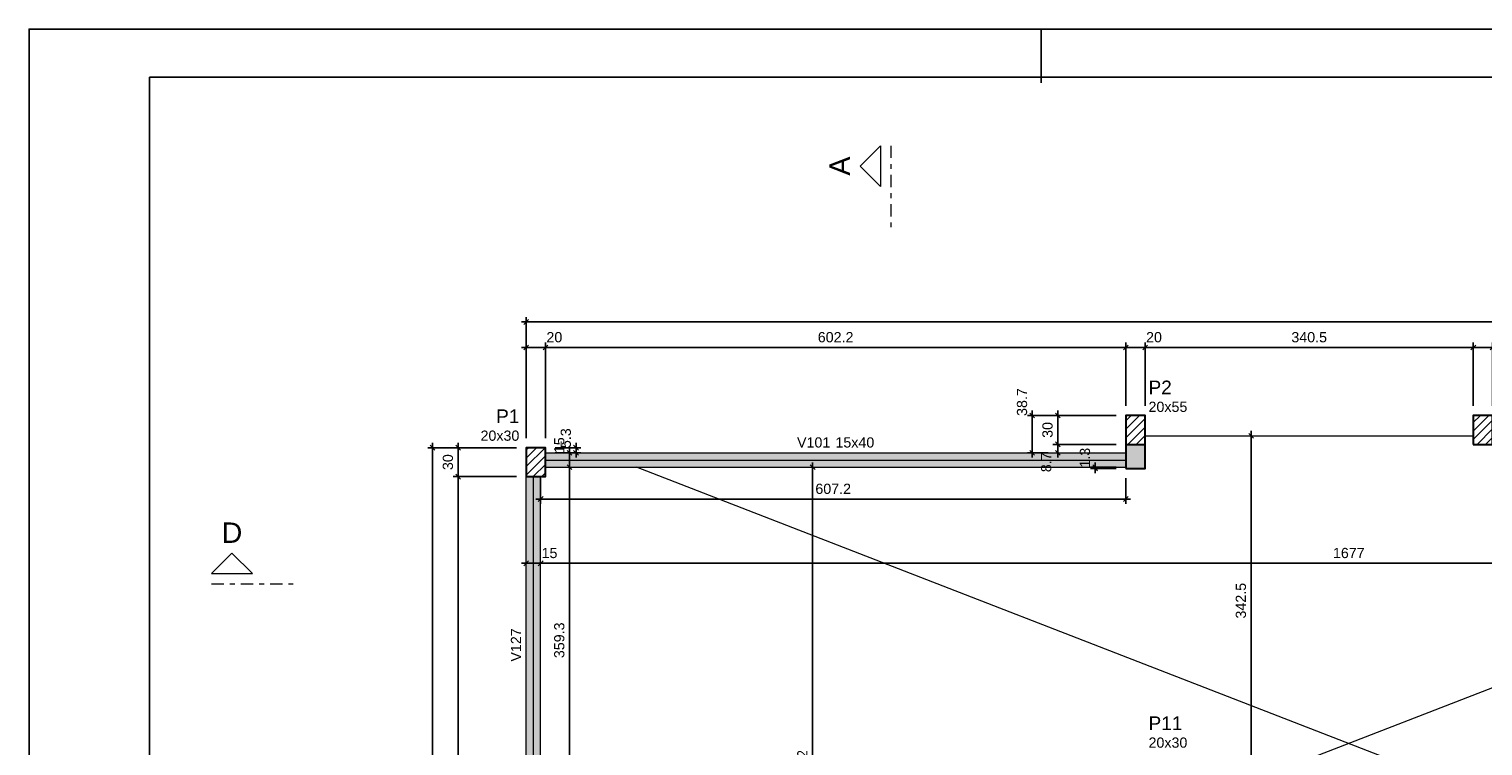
# Model space of a CAD drawing. Header units: millimetres. Extents: x 0 to 119, y 0 to 84.
# Tile 12 of 35: x 0 to 30, y 69 to 84. Entities that reach past the tile are written whole.
import ezdxf

# ---------------------------------------------------------------- set-up
doc = ezdxf.new("R2010")
doc.units = ezdxf.units.MM
doc.header["$MEASUREMENT"] = 0
doc.linetypes.add('DASHDOT', pattern=[2.54, 1.27, -0.635, 0, -0.635])
doc.linetypes.add('NULL', pattern=[0])
doc.layers.get('0').update_dxf_attribs({"lineweight": 18})
for name, color, linetype, lineweight in [('FO-Aberturas', 7, 'Continuous', 5), ('FO-Cortes', 9, 'DASHDOT', 5), ('FO-Cotas', 5, 'Continuous', 5), ('FO-Eixos', 5, 'Continuous', 5), ('FO-Hachura pilar que morre', 106, 'Continuous', 5), ('FO-Hachura pilar que passa', 19, 'Continuous', 5), ('FO-Hachura viga', 43, 'Continuous', 5), ('FO-Pilares', 4, 'Continuous', 30), ('FO-Textos das vigas', 7, 'Continuous', 5), ('FO-Textos dos pilares', 7, 'Continuous', 5), ('FO-Vigas', 1, 'Continuous', 20)]:
    doc.layers.add(name, color=color, linetype=linetype, lineweight=lineweight)
doc.layers.add('SEDUC_MARF', color=1, linetype='Continuous')
doc.layers.add('SEDUC_MARGG', color=7, linetype='Continuous')
doc.styles.add('Arial', font='txt')
doc.dimstyles.new('UM_50.000000', dxfattribs={"dimtxt": 0.18, "dimasz": 0.1, "dimexe": 0.1, "dimexo": 0.2, "dimgap": 0, "dimtad": 1, "dimtih": 1, "dimtoh": 1, "dimdec": 1, "dimlfac": 50, "dimzin": 0, "dimdsep": 46, "dimtxsty": 'Standard', "dimcen": 0.09, "dimdle": 0.1, "dimadec": 1, "dimazin": 2, "dimtfac": 1, "dimtdec": 4, "dimtofl": 0, "dimtmove": 0, "dimatfit": 3, "dimfxl": 1, "dimtolj": 1, "dimarcsym": 0})

# ---------------------------------------------------------------- blocks, each defined once
blk = doc.blocks.new('_Oblique')
at = {"color": 0, "linetype": 'ByBlock', "lineweight": -2}
blk.add_line((-0.5, -0.5), (0.5, 0.5), dxfattribs=at)
blk = doc.blocks.new('*D6')
at = {"layer": 'Defpoints', "color": 0}
for p in [(10.715, 77.489), (10.315, 75.408), (10.715, 75.408)]:
    blk.add_point(p, dxfattribs=at)
at = {"layer": 'FO-Cotas', "color": 0, "lineweight": -2}
for p, q in [((10.315, 75.608), (10.315, 77.589)), ((10.715, 75.608), (10.715, 77.589)), ((10.215, 77.489), (10.815, 77.489))]:
    blk.add_line(p, q, dxfattribs=at)
at = {"layer": 'FO-Cotas', "color": 0, "lineweight": -2, "xscale": 0.1, "yscale": 0.1, "zscale": 0.1, "rotation": 180}
blk.add_blockref('_Oblique', (10.315, 77.489), dxfattribs=at)
at = {"layer": 'FO-Cotas', "color": 0, "lineweight": -2, "xscale": 0.1, "yscale": 0.1, "zscale": 0.1}
blk.add_blockref('_Oblique', (10.715, 77.489), dxfattribs=at)
at = {"layer": 'FO-Cotas', "color": 7, "insert": (10.9, 77.701), "char_height": 0.2118, "attachment_point": 5, "rotation": 0.0057, "style": 'Arial'}
blk.add_mtext('\\A1;20', dxfattribs=at)
blk = doc.blocks.new('*D7')
at = {"layer": 'Defpoints', "color": 0}
for p in [(22.758, 77.489), (22.758, 76.077), (10.715, 75.408)]:
    blk.add_point(p, dxfattribs=at)
at = {"layer": 'FO-Cotas', "color": 0, "lineweight": -2}
for p, q in [((10.715, 75.608), (10.715, 77.589)), ((22.758, 76.277), (22.758, 77.589)), ((10.615, 77.489), (22.858, 77.489))]:
    blk.add_line(p, q, dxfattribs=at)
at = {"layer": 'FO-Cotas', "color": 0, "lineweight": -2, "xscale": 0.1, "yscale": 0.1, "zscale": 0.1, "rotation": 180}
blk.add_blockref('_Oblique', (10.715, 77.489), dxfattribs=at)
at = {"layer": 'FO-Cotas', "color": 0, "lineweight": -2, "xscale": 0.1, "yscale": 0.1, "zscale": 0.1}
blk.add_blockref('_Oblique', (22.758, 77.489), dxfattribs=at)
at = {"layer": 'FO-Cotas', "color": 7, "insert": (16.736, 77.701), "char_height": 0.2118, "attachment_point": 5, "rotation": 0.0057, "style": 'Arial'}
blk.add_mtext('\\A1;602.2', dxfattribs=at)
blk = doc.blocks.new('*D8')
at = {"layer": 'Defpoints', "color": 0}
for p in [(23.158, 77.489), (22.758, 76.077), (23.158, 76.077)]:
    blk.add_point(p, dxfattribs=at)
at = {"layer": 'FO-Cotas', "color": 0, "lineweight": -2}
for p, q in [((22.758, 76.277), (22.758, 77.589)), ((23.158, 76.277), (23.158, 77.589)), ((22.658, 77.489), (23.258, 77.489))]:
    blk.add_line(p, q, dxfattribs=at)
at = {"layer": 'FO-Cotas', "color": 0, "lineweight": -2, "xscale": 0.1, "yscale": 0.1, "zscale": 0.1, "rotation": 180}
blk.add_blockref('_Oblique', (22.758, 77.489), dxfattribs=at)
at = {"layer": 'FO-Cotas', "color": 0, "lineweight": -2, "xscale": 0.1, "yscale": 0.1, "zscale": 0.1}
blk.add_blockref('_Oblique', (23.158, 77.489), dxfattribs=at)
at = {"layer": 'FO-Cotas', "color": 7, "insert": (23.343, 77.701), "char_height": 0.2118, "attachment_point": 5, "rotation": 0.0057, "style": 'Arial'}
blk.add_mtext('\\A1;20', dxfattribs=at)
blk = doc.blocks.new('*D9')
at = {"layer": 'Defpoints', "color": 0}
for p in [(29.968, 77.489), (23.158, 76.077), (29.968, 76.077)]:
    blk.add_point(p, dxfattribs=at)
at = {"layer": 'FO-Cotas', "color": 0, "lineweight": -2}
for p, q in [((23.158, 76.277), (23.158, 77.589)), ((29.968, 76.277), (29.968, 77.589)), ((23.058, 77.489), (30.068, 77.489))]:
    blk.add_line(p, q, dxfattribs=at)
at = {"layer": 'FO-Cotas', "color": 0, "lineweight": -2, "xscale": 0.1, "yscale": 0.1, "zscale": 0.1, "rotation": 180}
blk.add_blockref('_Oblique', (23.158, 77.489), dxfattribs=at)
at = {"layer": 'FO-Cotas', "color": 0, "lineweight": -2, "xscale": 0.1, "yscale": 0.1, "zscale": 0.1}
blk.add_blockref('_Oblique', (29.968, 77.489), dxfattribs=at)
at = {"layer": 'FO-Cotas', "color": 7, "insert": (26.563, 77.701), "char_height": 0.2118, "attachment_point": 5, "rotation": 0.0057, "style": 'Arial'}
blk.add_mtext('\\A1;340.5', dxfattribs=at)
blk = doc.blocks.new('*D10')
at = {"layer": 'Defpoints', "color": 0}
for p in [(30.368, 77.489), (29.968, 76.077), (30.368, 76.077)]:
    blk.add_point(p, dxfattribs=at)
at = {"layer": 'FO-Cotas', "color": 0, "lineweight": -2}
for p, q in [((29.968, 76.277), (29.968, 77.589)), ((30.368, 76.277), (30.368, 77.589)), ((29.868, 77.489), (30.468, 77.489))]:
    blk.add_line(p, q, dxfattribs=at)
at = {"layer": 'FO-Cotas', "color": 0, "lineweight": -2, "xscale": 0.1, "yscale": 0.1, "zscale": 0.1, "rotation": 180}
blk.add_blockref('_Oblique', (29.968, 77.489), dxfattribs=at)
at = {"layer": 'FO-Cotas', "color": 0, "lineweight": -2, "xscale": 0.1, "yscale": 0.1, "zscale": 0.1}
blk.add_blockref('_Oblique', (30.368, 77.489), dxfattribs=at)
at = {"layer": 'FO-Cotas', "color": 7, "insert": (30.553, 77.701), "char_height": 0.2118, "attachment_point": 5, "rotation": 0.0057, "style": 'Arial'}
blk.add_mtext('\\A1;20', dxfattribs=at)
blk = doc.blocks.new('*D25')
at = {"layer": 'Defpoints', "color": 0}
for p in [(79.615, 78.018), (10.315, 75.408), (79.615, 75.408)]:
    blk.add_point(p, dxfattribs=at)
at = {"layer": 'FO-Cotas', "color": 0, "lineweight": -2}
for p, q in [((10.215, 78.018), (79.715, 78.018)), ((10.315, 75.608), (10.315, 78.118)), ((79.615, 75.608), (79.615, 78.118))]:
    blk.add_line(p, q, dxfattribs=at)
at = {"layer": 'FO-Cotas', "color": 0, "lineweight": -2, "xscale": 0.1, "yscale": 0.1, "zscale": 0.1, "rotation": 180}
blk.add_blockref('_Oblique', (10.315, 78.018), dxfattribs=at)
at = {"layer": 'FO-Cotas', "color": 0, "lineweight": -2, "xscale": 0.1, "yscale": 0.1, "zscale": 0.1}
blk.add_blockref('_Oblique', (79.615, 78.018), dxfattribs=at)
at = {"layer": 'FO-Cotas', "color": 7, "insert": (44.965, 78.23), "char_height": 0.2118, "attachment_point": 5, "rotation": 0.0057, "style": 'Arial'}
blk.add_mtext('\\A1;3465', dxfattribs=at)
blk = doc.blocks.new('*D54')
at = {"layer": 'Defpoints', "color": 0}
for p in [(8.903, 74.808), (10.315, 74.808), (10.315, 59.102)]:
    blk.add_point(p, dxfattribs=at)
at = {"layer": 'FO-Cotas', "color": 0, "lineweight": -2}
for p, q in [((8.903, 59.002), (8.903, 74.908)), ((10.115, 74.808), (8.803, 74.808)), ((10.115, 59.102), (8.803, 59.102))]:
    blk.add_line(p, q, dxfattribs=at)
at = {"layer": 'FO-Cotas', "color": 0, "lineweight": -2, "xscale": 0.1, "yscale": 0.1, "zscale": 0.1}
for p, rotation in [((8.903, 74.808), 90), ((8.903, 59.102), 270)]:
    blk.add_blockref('_Oblique', p, dxfattribs=dict(at, rotation=rotation))
at = {"layer": 'FO-Cotas', "color": 7, "insert": (8.691, 66.955), "char_height": 0.2118, "attachment_point": 5, "rotation": 90, "style": 'Arial'}
blk.add_mtext('\\A1;785.3', dxfattribs=at)
blk = doc.blocks.new('*D55')
at = {"layer": 'Defpoints', "color": 0}
for p in [(8.903, 75.408), (10.315, 75.408), (10.315, 74.808)]:
    blk.add_point(p, dxfattribs=at)
at = {"layer": 'FO-Cotas', "color": 0, "lineweight": -2}
for p, q in [((8.903, 74.708), (8.903, 75.508)), ((10.115, 75.408), (8.803, 75.408)), ((10.115, 74.808), (8.803, 74.808))]:
    blk.add_line(p, q, dxfattribs=at)
at = {"layer": 'FO-Cotas', "color": 0, "lineweight": -2, "xscale": 0.1, "yscale": 0.1, "zscale": 0.1}
for p, rotation in [((8.903, 75.408), 90), ((8.903, 74.808), 270)]:
    blk.add_blockref('_Oblique', p, dxfattribs=dict(at, rotation=rotation))
at = {"layer": 'FO-Cotas', "color": 7, "insert": (8.691, 75.108), "char_height": 0.2118, "attachment_point": 5, "rotation": 90, "style": 'Arial'}
blk.add_mtext('\\A1;30', dxfattribs=at)
blk = doc.blocks.new('*D56')
at = {"layer": 'Defpoints', "color": 0}
for p in [(21.346, 75.477), (22.758, 75.477), (21.346, 75.302)]:
    blk.add_point(p, dxfattribs=at)
at = {"layer": 'FO-Cotas', "color": 0, "lineweight": -2}
for p, q in [((22.558, 75.477), (21.246, 75.477)), ((21.346, 75.202), (21.346, 75.577))]:
    blk.add_line(p, q, dxfattribs=at)
at = {"layer": 'FO-Cotas', "color": 0, "lineweight": -2, "xscale": 0.1, "yscale": 0.1, "zscale": 0.1}
for p, rotation in [((21.346, 75.477), 89.999999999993), ((21.346, 75.302), 269.999999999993)]:
    blk.add_blockref('_Oblique', p, dxfattribs=dict(at, rotation=rotation))
at = {"layer": 'FO-Cotas', "color": 7, "insert": (21.106, 75.105), "char_height": 0.2118, "attachment_point": 5, "rotation": 90, "style": 'Arial'}
blk.add_mtext('\\A1;8.7', dxfattribs=at)
blk = doc.blocks.new('*D57')
at = {"layer": 'Defpoints', "color": 0}
for p in [(21.346, 76.077), (22.758, 76.077), (22.758, 75.477)]:
    blk.add_point(p, dxfattribs=at)
at = {"layer": 'FO-Cotas', "color": 0, "lineweight": -2}
for p, q in [((22.558, 76.077), (21.246, 76.077)), ((21.346, 75.377), (21.346, 76.177)), ((22.558, 75.477), (21.246, 75.477))]:
    blk.add_line(p, q, dxfattribs=at)
at = {"layer": 'FO-Cotas', "color": 0, "lineweight": -2, "xscale": 0.1, "yscale": 0.1, "zscale": 0.1}
for p, rotation in [((21.346, 76.077), 90), ((21.346, 75.477), 270)]:
    blk.add_blockref('_Oblique', p, dxfattribs=dict(at, rotation=rotation))
at = {"layer": 'FO-Cotas', "color": 7, "insert": (21.134, 75.777), "char_height": 0.2118, "attachment_point": 5, "rotation": 90, "style": 'Arial'}
blk.add_mtext('\\A1;30', dxfattribs=at)
blk = doc.blocks.new('*D58')
at = {"layer": 'Defpoints', "color": 0}
for p in [(8.373, 75.408), (10.315, 75.408), (10.315, 34.555)]:
    blk.add_point(p, dxfattribs=at)
at = {"layer": 'FO-Cotas', "color": 0, "lineweight": -2}
for p, q in [((8.373, 34.455), (8.373, 75.508)), ((10.115, 75.408), (8.273, 75.408)), ((10.115, 34.555), (8.273, 34.555))]:
    blk.add_line(p, q, dxfattribs=at)
at = {"layer": 'FO-Cotas', "color": 0, "lineweight": -2, "xscale": 0.1, "yscale": 0.1, "zscale": 0.1}
for p, rotation in [((8.373, 75.408), 90), ((8.373, 34.555), 270)]:
    blk.add_blockref('_Oblique', p, dxfattribs=dict(at, rotation=rotation))
at = {"layer": 'FO-Cotas', "color": 7, "insert": (8.161, 54.982), "char_height": 0.2118, "attachment_point": 5, "rotation": 90, "style": 'Arial'}
blk.add_mtext('\\A1;2042.7', dxfattribs=at)
blk = doc.blocks.new('*D59')
at = {"layer": 'Defpoints', "color": 0}
for p in [(20.816, 76.077), (22.758, 76.077), (21.346, 75.302)]:
    blk.add_point(p, dxfattribs=at)
at = {"layer": 'FO-Cotas', "color": 0, "lineweight": -2}
for p, q in [((22.558, 76.077), (20.716, 76.077)), ((20.816, 75.202), (20.816, 76.177)), ((21.146, 75.302), (20.716, 75.302))]:
    blk.add_line(p, q, dxfattribs=at)
at = {"layer": 'FO-Cotas', "color": 0, "lineweight": -2, "xscale": 0.1, "yscale": 0.1, "zscale": 0.1}
for p, rotation in [((20.816, 76.077), 90), ((20.816, 75.302), 270)]:
    blk.add_blockref('_Oblique', p, dxfattribs=dict(at, rotation=rotation))
at = {"layer": 'FO-Cotas', "color": 7, "insert": (20.605, 76.355), "char_height": 0.2118, "attachment_point": 5, "rotation": 90, "style": 'Arial'}
blk.add_mtext('\\A1;38.7', dxfattribs=at)
blk = doc.blocks.new('*D128')
at = {"layer": 'Defpoints', "color": 0}
for p in [(10.315, 73.008), (10.615, 73.008), (10.615, 73.008)]:
    blk.add_point(p, dxfattribs=at)
at = {"layer": 'FO-Cotas', "color": 0, "lineweight": -2}
blk.add_line((10.215, 73.008), (10.715, 73.008), dxfattribs=at)
at = {"layer": 'FO-Cotas', "color": 0, "lineweight": -2, "xscale": 0.1, "yscale": 0.1, "zscale": 0.1, "rotation": 180}
blk.add_blockref('_Oblique', (10.315, 73.008), dxfattribs=at)
at = {"layer": 'FO-Cotas', "color": 0, "lineweight": -2, "xscale": 0.1, "yscale": 0.1, "zscale": 0.1}
blk.add_blockref('_Oblique', (10.615, 73.008), dxfattribs=at)
at = {"layer": 'FO-Cotas', "color": 7, "insert": (10.8, 73.22), "char_height": 0.2118, "attachment_point": 5, "rotation": 0.0057, "style": 'Arial'}
blk.add_mtext('\\A1;15', dxfattribs=at)
blk = doc.blocks.new('*D129')
at = {"layer": 'Defpoints', "color": 0}
for p in [(10.615, 73.008), (44.155, 73.008), (44.155, 73.008)]:
    blk.add_point(p, dxfattribs=at)
at = {"layer": 'FO-Cotas', "color": 0, "lineweight": -2}
blk.add_line((10.515, 73.008), (44.255, 73.008), dxfattribs=at)
at = {"layer": 'FO-Cotas', "color": 0, "lineweight": -2, "xscale": 0.1, "yscale": 0.1, "zscale": 0.1, "rotation": 180}
blk.add_blockref('_Oblique', (10.615, 73.008), dxfattribs=at)
at = {"layer": 'FO-Cotas', "color": 0, "lineweight": -2, "xscale": 0.1, "yscale": 0.1, "zscale": 0.1}
blk.add_blockref('_Oblique', (44.155, 73.008), dxfattribs=at)
at = {"layer": 'FO-Cotas', "color": 7, "insert": (27.385, 73.22), "char_height": 0.2118, "attachment_point": 5, "rotation": 0.0057, "style": 'Arial'}
blk.add_mtext('\\A1;1677', dxfattribs=at)
blk = doc.blocks.new('*D148')
at = {"layer": 'Defpoints', "color": 0}
for p in [(11.215, 75.002), (11.215, 75.002), (11.215, 67.816)]:
    blk.add_point(p, dxfattribs=at)
at = {"layer": 'FO-Cotas', "color": 0, "lineweight": -2}
blk.add_line((11.215, 67.716), (11.215, 75.102), dxfattribs=at)
at = {"layer": 'FO-Cotas', "color": 0, "lineweight": -2, "xscale": 0.1, "yscale": 0.1, "zscale": 0.1}
for p, rotation in [((11.215, 75.002), 90), ((11.215, 67.816), 270)]:
    blk.add_blockref('_Oblique', p, dxfattribs=dict(at, rotation=rotation))
at = {"layer": 'FO-Cotas', "color": 7, "insert": (11.003, 71.409), "char_height": 0.2118, "attachment_point": 5, "rotation": 90, "style": 'Arial'}
blk.add_mtext('\\A1;359.3', dxfattribs=at)
blk = doc.blocks.new('*D149')
at = {"layer": 'Defpoints', "color": 0}
for p in [(11.215, 75.302), (11.215, 75.302), (11.215, 75.002)]:
    blk.add_point(p, dxfattribs=at)
at = {"layer": 'FO-Cotas', "color": 0, "lineweight": -2}
blk.add_line((11.215, 74.902), (11.215, 75.402), dxfattribs=at)
at = {"layer": 'FO-Cotas', "color": 0, "lineweight": -2, "xscale": 0.1, "yscale": 0.1, "zscale": 0.1}
for p, rotation in [((11.215, 75.302), 90), ((11.215, 75.002), 270)]:
    blk.add_blockref('_Oblique', p, dxfattribs=dict(at, rotation=rotation))
at = {"layer": 'FO-Cotas', "color": 7, "insert": (11.003, 75.46), "char_height": 0.2118, "attachment_point": 5, "rotation": 90, "style": 'Arial'}
blk.add_mtext('\\A1;15', dxfattribs=at)
blk = doc.blocks.new('*D153')
at = {"layer": 'Defpoints', "color": 0}
for p in [(16.259, 75.002), (16.259, 75.002), (16.259, 62.762)]:
    blk.add_point(p, dxfattribs=at)
at = {"layer": 'FO-Cotas', "color": 0, "lineweight": -2}
blk.add_line((16.259, 62.662), (16.259, 75.102), dxfattribs=at)
at = {"layer": 'FO-Cotas', "color": 0, "lineweight": -2, "xscale": 0.1, "yscale": 0.1, "zscale": 0.1}
for p, rotation in [((16.259, 75.002), 90), ((16.259, 62.762), 270)]:
    blk.add_blockref('_Oblique', p, dxfattribs=dict(at, rotation=rotation))
at = {"layer": 'FO-Cotas', "color": 7, "insert": (16.047, 68.882), "char_height": 0.2118, "attachment_point": 5, "rotation": 90, "style": 'Arial'}
blk.add_mtext('\\A1;612', dxfattribs=at)
blk = doc.blocks.new('*D155')
at = {"layer": 'Defpoints', "color": 0}
for p in [(25.358, 75.656), (25.358, 75.656), (25.358, 68.805)]:
    blk.add_point(p, dxfattribs=at)
at = {"layer": 'FO-Cotas', "color": 0, "lineweight": -2}
blk.add_line((25.358, 68.705), (25.358, 75.756), dxfattribs=at)
at = {"layer": 'FO-Cotas', "color": 0, "lineweight": -2, "xscale": 0.1, "yscale": 0.1, "zscale": 0.1}
for p, rotation in [((25.358, 75.656), 90), ((25.358, 68.805), 270)]:
    blk.add_blockref('_Oblique', p, dxfattribs=dict(at, rotation=rotation))
at = {"layer": 'FO-Cotas', "color": 7, "insert": (25.146, 72.231), "char_height": 0.2118, "attachment_point": 5, "rotation": 90, "style": 'Arial'}
blk.add_mtext('\\A1;342.5', dxfattribs=at)
blk = doc.blocks.new('*D207')
at = {"layer": 'Defpoints', "color": 0}
for p in [(10.615, 74.977), (22.758, 74.977), (10.615, 74.342)]:
    blk.add_point(p, dxfattribs=at)
at = {"layer": 'FO-Cotas', "color": 0, "lineweight": -2}
for p, q in [((10.615, 74.777), (10.615, 74.242)), ((22.758, 74.777), (22.758, 74.242)), ((22.858, 74.342), (10.515, 74.342))]:
    blk.add_line(p, q, dxfattribs=at)
at = {"layer": 'FO-Cotas', "color": 0, "lineweight": -2, "xscale": 0.1, "yscale": 0.1, "zscale": 0.1, "rotation": 180}
blk.add_blockref('_Oblique', (10.615, 74.342), dxfattribs=at)
at = {"layer": 'FO-Cotas', "color": 0, "lineweight": -2, "xscale": 0.1, "yscale": 0.1, "zscale": 0.1}
blk.add_blockref('_Oblique', (22.758, 74.342), dxfattribs=at)
at = {"layer": 'FO-Cotas', "color": 7, "insert": (16.686, 74.553), "char_height": 0.2118, "attachment_point": 5, "rotation": 0.0057, "style": 'Arial'}
blk.add_mtext('\\A1;607.2', dxfattribs=at)
blk = doc.blocks.new('*D220')
at = {"layer": 'Defpoints', "color": 0}
for p in [(10.715, 75.408), (10.715, 75.302), (11.35, 75.302)]:
    blk.add_point(p, dxfattribs=at)
at = {"layer": 'FO-Cotas', "color": 0, "lineweight": -2}
for p, q in [((11.35, 75.508), (11.35, 75.202)), ((10.915, 75.408), (11.45, 75.408)), ((10.915, 75.302), (11.45, 75.302))]:
    blk.add_line(p, q, dxfattribs=at)
at = {"layer": 'FO-Cotas', "color": 0, "lineweight": -2, "xscale": 0.1, "yscale": 0.1, "zscale": 0.1}
for p, rotation in [((11.35, 75.408), 90), ((11.35, 75.302), 270)]:
    blk.add_blockref('_Oblique', p, dxfattribs=dict(at, rotation=rotation))
at = {"layer": 'FO-Cotas', "color": 7, "insert": (11.138, 75.606), "char_height": 0.2118, "attachment_point": 5, "rotation": 90, "style": 'Arial'}
blk.add_mtext('\\A1;5.3', dxfattribs=at)
blk = doc.blocks.new('*D222')
at = {"layer": 'Defpoints', "color": 0}
for p in [(22.123, 75.002), (22.758, 75.002), (22.758, 74.977)]:
    blk.add_point(p, dxfattribs=at)
at = {"layer": 'FO-Cotas', "color": 0, "lineweight": -2}
for p, q in [((22.558, 75.002), (22.023, 75.002)), ((22.558, 74.977), (22.023, 74.977)), ((22.123, 74.877), (22.123, 75.102))]:
    blk.add_line(p, q, dxfattribs=at)
at = {"layer": 'FO-Cotas', "color": 0, "lineweight": -2, "xscale": 0.1, "yscale": 0.1, "zscale": 0.1}
for p, rotation in [((22.123, 75.002), 90), ((22.123, 74.977), 270)]:
    blk.add_blockref('_Oblique', p, dxfattribs=dict(at, rotation=rotation))
at = {"layer": 'FO-Cotas', "color": 7, "insert": (21.911, 75.2), "char_height": 0.2118, "attachment_point": 5, "rotation": 90, "style": 'Arial'}
blk.add_mtext('\\A1;1.3', dxfattribs=at)

msp = doc.modelspace()

# ---------------------------------------------------------------- hatches: boundary and pattern name
at = {"layer": 'FO-Hachura pilar que morre', "linetype": 'Continuous'}
h = msp.add_hatch(color=106, dxfattribs=at)
h.paths.add_polyline_path([(22.758, 74.977), (22.958, 74.977), (23.158, 74.977), (23.158, 75.527), (23.158, 76.077), (22.958, 76.077), (22.758, 76.077), (22.758, 75.527)])
h.paths.add_polyline_path([(22.758, 75.477), (22.958, 75.477), (23.158, 75.477), (23.158, 75.777), (23.158, 76.077), (22.958, 76.077), (22.758, 76.077), (22.758, 75.777)], flags=0)
at = {"layer": 'FO-Hachura pilar que passa', "linetype": 'Continuous'}
h = msp.add_hatch(dxfattribs=at)
h.set_pattern_fill('ANSI31', color=19, style=0)
h.paths.add_polyline_path([(22.758, 75.477), (22.958, 75.477), (23.158, 75.477), (23.158, 75.777), (23.158, 76.077), (22.958, 76.077), (22.758, 76.077), (22.758, 75.777)])
h = msp.add_hatch(dxfattribs=at)
h.set_pattern_fill('ANSI31', color=19, style=0)
h.paths.add_polyline_path([(29.968, 75.477), (30.168, 75.477), (30.368, 75.477), (30.368, 75.777), (30.368, 76.077), (30.168, 76.077), (29.968, 76.077), (29.968, 75.777)])
h = msp.add_hatch(dxfattribs=at)
h.set_pattern_fill('ANSI31', color=19, style=0)
h.paths.add_polyline_path([(10.3146, 74.8082), (10.5146, 74.8082), (10.7146, 74.8082), (10.7146, 75.1082), (10.7146, 75.4082), (10.5146, 75.4082), (10.3146, 75.4082), (10.3146, 75.1082)])
at = {"layer": 'FO-Hachura viga', "linetype": 'Continuous'}
for points in [[(22.7582, 75.3022), (22.7582, 75.3022), (10.7146, 75.3022), (10.7146, 75.0022), (22.7582, 75.0022), (22.7582, 75.3022)], [(10.6146, 67.816), (10.6146, 67.816), (10.6146, 74.808), (10.3146, 74.808), (10.3146, 67.666), (10.4646, 67.666), (10.6146, 67.816)]]:
    msp.add_hatch(color=43, dxfattribs=at).paths.add_polyline_path(points)

# ---------------------------------------------------------------- linework, layer by layer
at = {"layer": 'FO-Aberturas'}
for p, q in [((44.055, 75.7352), (26.191, 68.8052)), ((28.578, 68.8052), (12.604, 75.0022))]:
    msp.add_line(p, q, dxfattribs=at)
at = {"layer": 'FO-Cortes', "ltscale": 0.2}
for p, q in [((17.8785, 81.6789), (17.8785, 79.9845)), ((3.7871, 72.5847), (5.4815, 72.5847))]:
    msp.add_line(p, q, dxfattribs=at)
at = {"layer": 'FO-Cortes', "linetype": 'Continuous', "ltscale": 0.2}
for points in [[(17.6667, 81.6789), (17.6667, 80.8317), (17.2431, 81.2553), (17.6667, 81.6789)], [(3.7871, 72.7965), (4.6343, 72.7965), (4.2107, 73.2201), (3.7871, 72.7965)]]:
    msp.add_lwpolyline(points, close=True, dxfattribs=at)
at = {"layer": 'FO-Eixos'}
for p, q in [((10.7146, 75.1524), (22.758, 75.1524)), ((10.4646, 67.666), (10.4646, 74.8082))]:
    msp.add_line(p, q, dxfattribs=at)
at = {"layer": 'FO-Pilares'}
msp.add_line((22.758, 75.477), (23.158, 75.477), dxfattribs=at)
for points in [[(22.758, 74.977), (22.958, 74.977), (23.158, 74.977), (23.158, 75.527), (23.158, 76.077), (22.958, 76.077), (22.758, 76.077), (22.758, 75.527), (22.758, 74.977)], [(29.968, 75.477), (30.168, 75.477), (30.368, 75.477), (30.368, 75.777), (30.368, 76.077), (30.168, 76.077), (29.968, 76.077), (29.968, 75.777), (29.968, 75.477)], [(10.3146, 74.8082), (10.5146, 74.8082), (10.7146, 74.8082), (10.7146, 75.1082), (10.7146, 75.4082), (10.5146, 75.4082), (10.3146, 75.4082), (10.3146, 75.1082), (10.3146, 74.8082)]]:
    msp.add_lwpolyline(points, close=True, dxfattribs=at)
at = {"layer": 'FO-Vigas'}
for p, q in [((23.158, 75.656), (29.968, 75.656)), ((10.7146, 75.3024), (22.758, 75.3024)), ((10.7146, 75.0024), (22.758, 75.0024)), ((10.3146, 67.666), (10.3146, 74.8082)), ((10.6146, 67.816), (10.6146, 74.8082))]:
    msp.add_line(p, q, dxfattribs=at)
at = {"layer": 'SEDUC_MARF'}
msp.add_line((21.0015, 84.1), (21.0015, 82.9804), dxfattribs=at)
msp.add_lwpolyline([(118.9, 84.1), (0, 84.1), (0, 0), (118.9, 0)], close=True, dxfattribs=at)
at = {"layer": 'SEDUC_MARGG'}
msp.add_lwpolyline([(2.5, 1), (117.9, 1), (117.9, 83.1), (2.5, 83.1), (2.5, 1)], dxfattribs=at)

# ---------------------------------------------------------------- texts
at = {"layer": 'FO-Cortes', "linetype": 'NULL', "ltscale": 0.2, "insert": (17.0312, 81.2552), "char_height": 0.4236, "width": 0.773711, "attachment_point": 8, "rotation": 90.00021, "line_spacing_factor": 0.798, "style": 'Arial'}
msp.add_mtext('A', dxfattribs=at)
at = {"layer": 'FO-Cortes', "linetype": 'NULL', "ltscale": 0.2, "insert": (4.211, 73.432), "char_height": 0.4236, "width": 0.837715, "attachment_point": 8, "line_spacing_factor": 0.798, "style": 'Arial'}
msp.add_mtext('D', dxfattribs=at)
at = {"layer": 'FO-Textos das vigas', "linetype": 'NULL', "char_height": 0.2118, "line_spacing_factor": 0.798, "style": 'Arial'}
for s, insert, width, attachment_point in [('V101', (16.626, 75.4081), 1.354561, 9), ('15x40', (16.732, 75.4081), 1.580273, 7)]:
    msp.add_mtext(s, dxfattribs=dict(at, insert=insert, width=width, attachment_point=attachment_point))
at = {"layer": 'FO-Textos das vigas', "linetype": 'NULL', "insert": (10.2091, 71.3122), "char_height": 0.2118, "width": 1.354561, "attachment_point": 8, "rotation": 90.00021, "line_spacing_factor": 0.798, "style": 'Arial'}
msp.add_mtext('V127', dxfattribs=at)
at = {"layer": 'FO-Textos dos pilares', "linetype": 'NULL', "line_spacing_factor": 0.798, "style": 'Arial'}
for s, insert, char_height, width, attachment_point in [('P2', (23.229, 76.5184), 0.2824, 0.954053, 7), ('20x55', (23.229, 76.1481), 0.2118, 1.580273, 7), ('P1', (10.174, 75.9204), 0.2824, 0.954053, 9), ('20x30', (10.174, 75.5491), 0.2118, 1.580273, 9), ('P11', (23.229, 69.5464), 0.2824, 1.387852, 7), ('20x30', (23.229, 69.1761), 0.2118, 1.580273, 7)]:
    msp.add_mtext(s, dxfattribs=dict(at, insert=insert, char_height=char_height, width=width, attachment_point=attachment_point))

# ---------------------------------------------------------------- dimensions: what is measured, and where the dimension line sits
at = {"layer": 'FO-Cotas'}
for base, p1, p2, override, picture, middle in [((79.6152, 78.0185), (10.3146, 75.4082), (79.6152, 75.4082), {"dimtxt": 0.2118, "dimasz": 0.1, "dimexe": 0.1, "dimexo": 0.2, "dimtad": 1, "dimtih": 0, "dimtoh": 0, "dimdec": 1, "dimlfac": 50, "dimzin": 8, "dimtxsty": 'Arial', "dimblk": 'Oblique', "dimblk1": 'Oblique', "dimblk2": 'Oblique', "dimsah": 1, "dimdle": 0.1, "dimse1": 0, "dimse2": 0, "dimclrt": 7, "dimadec": 1, "dimazin": 3, "dimtmove": 2, "dimldrblk": 'Oblique'}, '*D25', (44.9649, 78.2303)), ((10.7146, 77.489), (10.3146, 75.4082), (10.7146, 75.4082), {"dimtxt": 0.2118, "dimasz": 0.1, "dimexe": 0.1, "dimexo": 0.2, "dimtad": 1, "dimtih": 0, "dimtoh": 0, "dimdec": 1, "dimlfac": 50, "dimzin": 8, "dimtxsty": 'Arial', "dimblk": 'Oblique', "dimblk1": 'Oblique', "dimblk2": 'Oblique', "dimsah": 1, "dimdle": 0.1, "dimse1": 0, "dimse2": 0, "dimclrt": 7, "dimadec": 1, "dimazin": 3, "dimtmove": 2, "dimldrblk": 'Oblique'}, '*D6', (10.8999, 77.7008)), ((22.758, 77.489), (10.7146, 75.4082), (22.758, 76.077), {"dimtxt": 0.2118, "dimasz": 0.1, "dimexe": 0.1, "dimexo": 0.2, "dimtad": 1, "dimtih": 0, "dimtoh": 0, "dimdec": 1, "dimlfac": 50, "dimzin": 8, "dimtxsty": 'Arial', "dimblk": 'Oblique', "dimblk1": 'Oblique', "dimblk2": 'Oblique', "dimsah": 1, "dimdle": 0.1, "dimse1": 0, "dimse2": 0, "dimclrt": 7, "dimadec": 1, "dimazin": 3, "dimtmove": 2, "dimldrblk": 'Oblique'}, '*D7', (16.7363, 77.7008)), ((23.158, 77.489), (22.758, 76.077), (23.158, 76.077), {"dimtxt": 0.2118, "dimasz": 0.1, "dimexe": 0.1, "dimexo": 0.2, "dimtad": 1, "dimtih": 0, "dimtoh": 0, "dimdec": 1, "dimlfac": 50, "dimzin": 8, "dimtxsty": 'Arial', "dimblk": 'Oblique', "dimblk1": 'Oblique', "dimblk2": 'Oblique', "dimsah": 1, "dimdle": 0.1, "dimse1": 0, "dimse2": 0, "dimclrt": 7, "dimadec": 1, "dimazin": 3, "dimtmove": 2, "dimldrblk": 'Oblique'}, '*D8', (23.3433, 77.7008)), ((29.968, 77.489), (23.158, 76.077), (29.968, 76.077), {"dimtxt": 0.2118, "dimasz": 0.1, "dimexe": 0.1, "dimexo": 0.2, "dimtad": 1, "dimtih": 0, "dimtoh": 0, "dimdec": 1, "dimlfac": 50, "dimzin": 8, "dimtxsty": 'Arial', "dimblk": 'Oblique', "dimblk1": 'Oblique', "dimblk2": 'Oblique', "dimsah": 1, "dimdle": 0.1, "dimse1": 0, "dimse2": 0, "dimclrt": 7, "dimadec": 1, "dimazin": 3, "dimtmove": 2, "dimldrblk": 'Oblique'}, '*D9', (26.563, 77.7008)), ((30.368, 77.489), (29.968, 76.077), (30.368, 76.077), {"dimtxt": 0.2118, "dimasz": 0.1, "dimexe": 0.1, "dimexo": 0.2, "dimtad": 1, "dimtih": 0, "dimtoh": 0, "dimdec": 1, "dimlfac": 50, "dimzin": 8, "dimtxsty": 'Arial', "dimblk": 'Oblique', "dimblk1": 'Oblique', "dimblk2": 'Oblique', "dimsah": 1, "dimdle": 0.1, "dimse1": 0, "dimse2": 0, "dimclrt": 7, "dimadec": 1, "dimazin": 3, "dimtmove": 2, "dimldrblk": 'Oblique'}, '*D10', (30.5533, 77.7008)), ((10.6146, 74.3416), (22.758, 74.977), (10.6146, 74.977), {"dimtxt": 0.2118, "dimasz": 0.1, "dimexe": 0.1, "dimexo": 0.2, "dimtad": 1, "dimtih": 0, "dimtoh": 0, "dimdec": 1, "dimlfac": 50, "dimzin": 8, "dimtxsty": 'Arial', "dimblk": 'Oblique', "dimblk1": 'Oblique', "dimblk2": 'Oblique', "dimsah": 1, "dimdle": 0.1, "dimse1": 0, "dimse2": 0, "dimclrt": 7, "dimadec": 1, "dimazin": 3, "dimtmove": 2, "dimldrblk": 'Oblique'}, '*D207', (16.6863, 74.5534)), ((10.6146, 73.0082), (10.3146, 73.0082), (10.6146, 73.0082), {"dimtxt": 0.2118, "dimasz": 0.1, "dimexe": 0.1, "dimexo": 0.2, "dimtad": 1, "dimtih": 0, "dimtoh": 0, "dimdec": 1, "dimlfac": 50, "dimzin": 8, "dimtxsty": 'Arial', "dimblk": 'Oblique', "dimblk1": 'Oblique', "dimblk2": 'Oblique', "dimsah": 1, "dimdle": 0.1, "dimse1": 1, "dimse2": 1, "dimclrt": 7, "dimadec": 1, "dimazin": 3, "dimtmove": 2, "dimldrblk": 'Oblique'}, '*D128', (10.7999, 73.22)), ((44.1546, 73.0082), (10.6146, 73.0082), (44.1546, 73.0082), {"dimtxt": 0.2118, "dimasz": 0.1, "dimexe": 0.1, "dimexo": 0.2, "dimtad": 1, "dimtih": 0, "dimtoh": 0, "dimdec": 1, "dimlfac": 50, "dimzin": 8, "dimtxsty": 'Arial', "dimblk": 'Oblique', "dimblk1": 'Oblique', "dimblk2": 'Oblique', "dimsah": 1, "dimdle": 0.1, "dimse1": 1, "dimse2": 1, "dimclrt": 7, "dimadec": 1, "dimazin": 3, "dimtmove": 2, "dimldrblk": 'Oblique'}, '*D129', (27.3846, 73.22))]:
    dim = msp.add_linear_dim(base=base, p1=p1, p2=p2, dimstyle='UM_50.000000', override=override, dxfattribs=at)
    dim.commit()
    dim.dimension.update_dxf_attribs({"geometry": picture, "text_midpoint": middle, "dimtype": 160, "text_rotation": 0.00573})
for base, p1, p2, override, picture, middle in [((20.8165, 76.077), (21.346, 75.3024), (22.758, 76.077), {"dimtxt": 0.2118, "dimasz": 0.1, "dimexe": 0.1, "dimexo": 0.2, "dimtad": 1, "dimtih": 0, "dimtoh": 0, "dimdec": 1, "dimlfac": 50, "dimzin": 8, "dimtxsty": 'Arial', "dimblk": 'Oblique', "dimblk1": 'Oblique', "dimblk2": 'Oblique', "dimsah": 1, "dimdle": 0.1, "dimse1": 0, "dimse2": 0, "dimclrt": 7, "dimadec": 1, "dimazin": 3, "dimtmove": 2, "dimldrblk": 'Oblique'}, '*D59', (20.6047, 76.3552)), ((21.346, 76.077), (22.758, 75.477), (22.758, 76.077), {"dimtxt": 0.2118, "dimasz": 0.1, "dimexe": 0.1, "dimexo": 0.2, "dimtad": 1, "dimtih": 0, "dimtoh": 0, "dimdec": 1, "dimlfac": 50, "dimzin": 8, "dimtxsty": 'Arial', "dimblk": 'Oblique', "dimblk1": 'Oblique', "dimblk2": 'Oblique', "dimsah": 1, "dimdle": 0.1, "dimse1": 0, "dimse2": 0, "dimclrt": 7, "dimadec": 1, "dimazin": 3, "dimtmove": 2, "dimldrblk": 'Oblique'}, '*D57', (21.1342, 75.777)), ((11.35, 75.3024), (10.7146, 75.4082), (10.7146, 75.3024), {"dimtxt": 0.2118, "dimasz": 0.1, "dimexe": 0.1, "dimexo": 0.2, "dimtad": 1, "dimtih": 0, "dimtoh": 0, "dimdec": 1, "dimlfac": 50, "dimzin": 8, "dimtxsty": 'Arial', "dimblk": 'Oblique', "dimblk1": 'Oblique', "dimblk2": 'Oblique', "dimsah": 1, "dimdle": 0.1, "dimse1": 0, "dimse2": 0, "dimclrt": 7, "dimadec": 1, "dimazin": 3, "dimtmove": 2, "dimldrblk": 'Oblique'}, '*D220', (11.1382, 75.6058)), ((25.358, 75.656), (25.358, 68.8054), (25.358, 75.656), {"dimtxt": 0.2118, "dimasz": 0.1, "dimexe": 0.1, "dimexo": 0.2, "dimtad": 1, "dimtih": 0, "dimtoh": 0, "dimdec": 1, "dimlfac": 50, "dimzin": 8, "dimtxsty": 'Arial', "dimblk": 'Oblique', "dimblk1": 'Oblique', "dimblk2": 'Oblique', "dimsah": 1, "dimdle": 0.1, "dimse1": 1, "dimse2": 1, "dimclrt": 7, "dimadec": 1, "dimazin": 3, "dimtmove": 2, "dimldrblk": 'Oblique'}, '*D155', (25.1462, 72.2307)), ((8.373093, 75.4081765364), (10.314593, 34.5551765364), (10.314593, 75.4081765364), {"dimtxt": 0.2118, "dimasz": 0.1, "dimexe": 0.1, "dimexo": 0.2, "dimtad": 1, "dimtih": 0, "dimtoh": 0, "dimdec": 1, "dimlfac": 50, "dimzin": 8, "dimtxsty": 'Arial', "dimblk": 'Oblique', "dimblk1": 'Oblique', "dimblk2": 'Oblique', "dimsah": 1, "dimdle": 0.1, "dimse1": 0, "dimse2": 0, "dimclrt": 7, "dimadec": 1, "dimazin": 3, "dimtmove": 2, "dimldrblk": 'Oblique'}, '*D58', (8.161293, 54.9816765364)), ((8.9026, 75.4082), (10.3146, 74.8082), (10.3146, 75.4082), {"dimtxt": 0.2118, "dimasz": 0.1, "dimexe": 0.1, "dimexo": 0.2, "dimtad": 1, "dimtih": 0, "dimtoh": 0, "dimdec": 1, "dimlfac": 50, "dimzin": 8, "dimtxsty": 'Arial', "dimblk": 'Oblique', "dimblk1": 'Oblique', "dimblk2": 'Oblique', "dimsah": 1, "dimdle": 0.1, "dimse1": 0, "dimse2": 0, "dimclrt": 7, "dimadec": 1, "dimazin": 3, "dimtmove": 2, "dimldrblk": 'Oblique'}, '*D55', (8.6908, 75.1082)), ((11.2146, 75.3024), (11.2146, 75.0024), (11.2146, 75.3024), {"dimtxt": 0.2118, "dimasz": 0.1, "dimexe": 0.1, "dimexo": 0.2, "dimtad": 1, "dimtih": 0, "dimtoh": 0, "dimdec": 1, "dimlfac": 50, "dimzin": 8, "dimtxsty": 'Arial', "dimblk": 'Oblique', "dimblk1": 'Oblique', "dimblk2": 'Oblique', "dimsah": 1, "dimdle": 0.1, "dimse1": 1, "dimse2": 1, "dimclrt": 7, "dimadec": 1, "dimazin": 3, "dimtmove": 2, "dimldrblk": 'Oblique'}, '*D149', (11.0028, 75.4597)), ((21.346, 75.477), (21.346, 75.3024), (22.758, 75.477), {"dimtxt": 0.2118, "dimasz": 0.1, "dimexe": 0.1, "dimexo": 0.2, "dimtad": 1, "dimtih": 0, "dimtoh": 0, "dimdec": 1, "dimlfac": 50, "dimzin": 8, "dimtxsty": 'Arial', "dimblk": 'Oblique', "dimblk1": 'Oblique', "dimblk2": 'Oblique', "dimsah": 1, "dimdle": 0.1, "dimse1": 1, "dimse2": 0, "dimclrt": 7, "dimadec": 1, "dimazin": 3, "dimtmove": 2, "dimldrblk": 'Oblique'}, '*D56', (21.1062, 75.1048)), ((22.1226, 75.0024), (22.758, 74.977), (22.758, 75.0024), {"dimtxt": 0.2118, "dimasz": 0.1, "dimexe": 0.1, "dimexo": 0.2, "dimtad": 1, "dimtih": 0, "dimtoh": 0, "dimdec": 1, "dimlfac": 50, "dimzin": 8, "dimtxsty": 'Arial', "dimblk": 'Oblique', "dimblk1": 'Oblique', "dimblk2": 'Oblique', "dimsah": 1, "dimdle": 0.1, "dimse1": 0, "dimse2": 0, "dimclrt": 7, "dimadec": 1, "dimazin": 3, "dimtmove": 2, "dimldrblk": 'Oblique'}, '*D222', (21.9108, 75.2)), ((8.9026, 74.8082), (10.3146, 59.1022), (10.3146, 74.8082), {"dimtxt": 0.2118, "dimasz": 0.1, "dimexe": 0.1, "dimexo": 0.2, "dimtad": 1, "dimtih": 0, "dimtoh": 0, "dimdec": 1, "dimlfac": 50, "dimzin": 8, "dimtxsty": 'Arial', "dimblk": 'Oblique', "dimblk1": 'Oblique', "dimblk2": 'Oblique', "dimsah": 1, "dimdle": 0.1, "dimse1": 0, "dimse2": 0, "dimclrt": 7, "dimadec": 1, "dimazin": 3, "dimtmove": 2, "dimldrblk": 'Oblique'}, '*D54', (8.6908, 66.9552)), ((11.2146, 75.0024), (11.2146, 67.816), (11.2146, 75.0024), {"dimtxt": 0.2118, "dimasz": 0.1, "dimexe": 0.1, "dimexo": 0.2, "dimtad": 1, "dimtih": 0, "dimtoh": 0, "dimdec": 1, "dimlfac": 50, "dimzin": 8, "dimtxsty": 'Arial', "dimblk": 'Oblique', "dimblk1": 'Oblique', "dimblk2": 'Oblique', "dimsah": 1, "dimdle": 0.1, "dimse1": 1, "dimse2": 1, "dimclrt": 7, "dimadec": 1, "dimazin": 3, "dimtmove": 2, "dimldrblk": 'Oblique'}, '*D148', (11.0028, 71.4092)), ((16.2586, 75.0024), (16.2586, 62.7624), (16.2586, 75.0024), {"dimtxt": 0.2118, "dimasz": 0.1, "dimexe": 0.1, "dimexo": 0.2, "dimtad": 1, "dimtih": 0, "dimtoh": 0, "dimdec": 1, "dimlfac": 50, "dimzin": 8, "dimtxsty": 'Arial', "dimblk": 'Oblique', "dimblk1": 'Oblique', "dimblk2": 'Oblique', "dimsah": 1, "dimdle": 0.1, "dimse1": 1, "dimse2": 1, "dimclrt": 7, "dimadec": 1, "dimazin": 3, "dimtmove": 2, "dimldrblk": 'Oblique'}, '*D153', (16.0468, 68.8824))]:
    dim = msp.add_linear_dim(base=base, p1=p1, p2=p2, angle=90, dimstyle='UM_50.000000', override=override, dxfattribs=at)
    dim.commit()
    dim.dimension.update_dxf_attribs({"geometry": picture, "text_midpoint": middle, "dimtype": 160, "text_rotation": 90})

doc.saveas('drawing.dxf')
